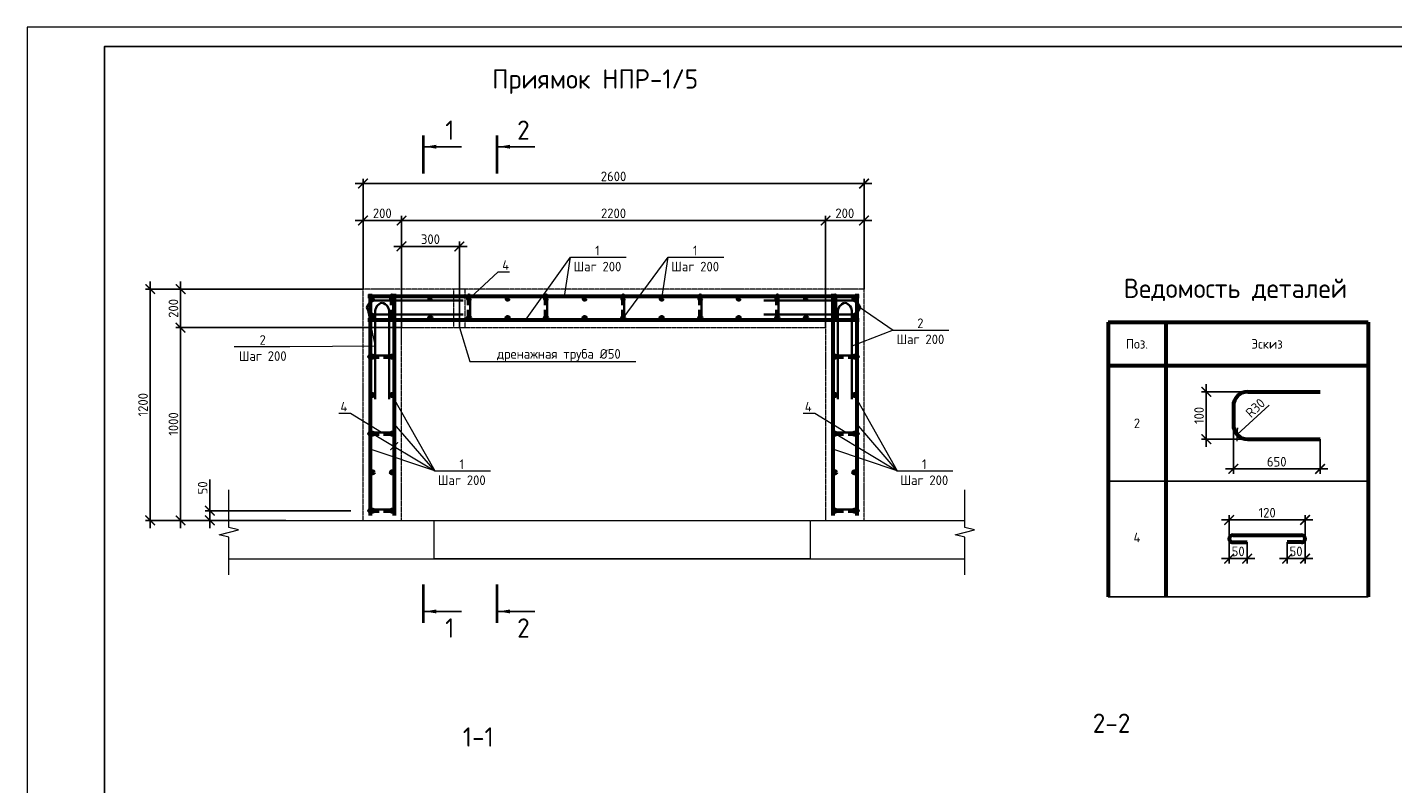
# Model space of a CAD drawing. Header units: millimetres. Extents: x 130535 to 1380046, y -231620 to 121434.
# Tile 7 of 135: x 344596 to 380020, y -162029 to -142403. Entities that reach past the tile are written whole.
import ezdxf
from ezdxf import colors
from ezdxf.entities.mleader import LeaderData, LeaderLine
from ezdxf.enums import TextEntityAlignment as Align
from ezdxf.math import Vec2, Vec3

# ---------------------------------------------------------------- set-up
doc = ezdxf.new("R2010")
doc.units = ezdxf.units.MM
doc.linetypes.add('DASHED', pattern=[7, 5, -2, 0])
doc.layers.get('DEFPOINTS').update_dxf_attribs({"lineweight": 0})
for name, color, linetype, lineweight in [('Основная 0.35', 7, 'Continuous', 35), ('Основная 0.60', 7, 'Continuous', 60), ('РАЗМЕРЫ', 7, 'Continuous', 9), ('Символы 0.20', 7, 'Continuous', 20), ('Текст 5.00', 7, 'Continuous', 50), ('Тонкая', 7, 'Continuous', 20), ('Тонкая 0.20', 7, 'Continuous', 20), ('ТОНКИЕ', 7, 'Continuous', 9), ('Штриховая 0.20', 7, 'DASHED', 20)]:
    doc.layers.add(name, color=color, linetype=linetype, lineweight=lineweight)
doc.layers.add('ТОЛСТЫЕ_ОСНОВНЫЕ', color=7, linetype='Continuous')
doc.styles.add('GOST-2.304_Type-B', font='GOST_Common.ttf')
doc.dimstyles.new('СПДС', dxfattribs={"dimscale": 100, "dimtxt": 2.5, "dimasz": 2.5, "dimexe": 1.25, "dimexo": 0, "dimtad": 1, "dimdec": 0, "dimtxsty": 'GOST-2.304_Type-B', "dimblk": 'ARCHTICK', "dimcen": 2.5, "dimdle": 2, "dimadec": 0, "dimazin": 2, "dimtfac": 0.75, "dimtdec": 0, "dimtmove": 1, "dimatfit": 3, "dimfxl": 1, "dimtolj": 1, "dimarcsym": 1})

# ---------------------------------------------------------------- blocks, each defined once
blk = doc.blocks.new('*U1422')
at = {"layer": 'ТОЛСТЫЕ_ОСНОВНЫЕ'}
blk.add_lwpolyline([(20, 5), (589, 5), (589, 415), (20, 415)], close=True, dxfattribs=at)
at = {"layer": 'ТОНКИЕ'}
blk.add_lwpolyline([(0, 0), (594, 0), (594, 420), (0, 420)], close=True, dxfattribs=at)
blk = doc.blocks.new('_ArchTick')
at = {"color": 0, "linetype": 'ByBlock', "const_width": 0.15}
blk.add_lwpolyline([(-0.5, -0.5), (0.5, 0.5)], dxfattribs=at)
blk = doc.blocks.new('*D693')
at = {"layer": 'DEFPOINTS', "color": 0, "linetype": 'Continuous', "lineweight": 0, "transparency": 16777216}
for p in [(352993, -154946), (349333, -155196), (351305, -155196)]:
    blk.add_point(p, dxfattribs=at)
at = {"layer": 'РАЗМЕРЫ', "color": 0, "linetype": 'Continuous', "lineweight": -2, "transparency": 16777216}
for p, q in [((349333, -154140), (349333, -154946)), ((349333, -154746), (349333, -155396)), ((352993, -154946), (349208, -154946)), ((351305, -155196), (349208, -155196))]:
    blk.add_line(p, q, dxfattribs=at)
at = {"layer": 'РАЗМЕРЫ', "color": 0, "linetype": 'Continuous', "lineweight": -2, "transparency": 16777216, "xscale": 250, "yscale": 250, "zscale": 250}
for p, rotation in [((349333, -154946), 90), ((349333, -155196), 270)]:
    blk.add_blockref('_ArchTick', p, dxfattribs=dict(at, rotation=rotation))
at = {"layer": 'РАЗМЕРЫ', "color": 0, "linetype": 'Continuous', "lineweight": 0, "transparency": 16777216, "insert": (349145, -154353), "char_height": 250, "attachment_point": 5, "rotation": 90, "style": 'GOST-2.304_Type-B'}
blk.add_mtext('\\A1;50', dxfattribs=at)
blk = doc.blocks.new('*D694')
at = {"layer": 'DEFPOINTS', "color": 0, "linetype": 'Continuous', "lineweight": 0, "transparency": 16777216}
for p in [(348573, -150196), (354305, -150196), (349824, -155196)]:
    blk.add_point(p, dxfattribs=at)
at = {"layer": 'РАЗМЕРЫ', "color": 0, "linetype": 'Continuous', "lineweight": -2, "transparency": 16777216}
for p, q in [((354305, -150196), (348448, -150196)), ((348573, -155396), (348573, -149996)), ((349824, -155196), (348448, -155196))]:
    blk.add_line(p, q, dxfattribs=at)
at = {"layer": 'РАЗМЕРЫ', "color": 0, "linetype": 'Continuous', "lineweight": -2, "transparency": 16777216, "xscale": 250, "yscale": 250, "zscale": 250}
for p, rotation in [((348573, -150196), 90), ((348573, -155196), 270)]:
    blk.add_blockref('_ArchTick', p, dxfattribs=dict(at, rotation=rotation))
at = {"layer": 'РАЗМЕРЫ', "color": 0, "linetype": 'Continuous', "lineweight": 0, "transparency": 16777216, "insert": (348386, -152696), "char_height": 250, "attachment_point": 5, "rotation": 90, "style": 'GOST-2.304_Type-B'}
blk.add_mtext('\\A1;1000', dxfattribs=at)
blk = doc.blocks.new('*D695')
at = {"layer": 'DEFPOINTS', "color": 0, "linetype": 'Continuous', "lineweight": 0, "transparency": 16777216}
for p in [(348573, -149196), (353305, -149196), (354305, -150196)]:
    blk.add_point(p, dxfattribs=at)
at = {"layer": 'РАЗМЕРЫ', "color": 0, "linetype": 'Continuous', "lineweight": -2, "transparency": 16777216}
for p, q in [((348573, -150396), (348573, -148996)), ((353305, -149196), (348448, -149196)), ((354305, -150196), (348448, -150196))]:
    blk.add_line(p, q, dxfattribs=at)
at = {"layer": 'РАЗМЕРЫ', "color": 0, "linetype": 'Continuous', "lineweight": -2, "transparency": 16777216, "xscale": 250, "yscale": 250, "zscale": 250}
for p, rotation in [((348573, -149196), 90), ((348573, -150196), 270)]:
    blk.add_blockref('_ArchTick', p, dxfattribs=dict(at, rotation=rotation))
at = {"layer": 'РАЗМЕРЫ', "color": 0, "linetype": 'Continuous', "lineweight": 0, "transparency": 16777216, "insert": (348386, -149696), "char_height": 250, "attachment_point": 5, "rotation": 90, "style": 'GOST-2.304_Type-B'}
blk.add_mtext('\\A1;200', dxfattribs=at)
blk = doc.blocks.new('*D696')
at = {"layer": 'DEFPOINTS', "color": 0, "linetype": 'Continuous', "lineweight": 0, "transparency": 16777216}
for p in [(354305, -147417), (353305, -149196), (354305, -150196)]:
    blk.add_point(p, dxfattribs=at)
at = {"layer": 'РАЗМЕРЫ', "color": 0, "linetype": 'Continuous', "lineweight": -2, "transparency": 16777216}
for p, q in [((353305, -149196), (353305, -147292)), ((354305, -150196), (354305, -147292)), ((353105, -147417), (354505, -147417))]:
    blk.add_line(p, q, dxfattribs=at)
at = {"layer": 'РАЗМЕРЫ', "color": 0, "linetype": 'Continuous', "lineweight": -2, "transparency": 16777216, "xscale": 250, "yscale": 250, "zscale": 250, "rotation": 180}
blk.add_blockref('_ArchTick', (353305, -147417), dxfattribs=at)
at = {"layer": 'РАЗМЕРЫ', "color": 0, "linetype": 'Continuous', "lineweight": -2, "transparency": 16777216, "xscale": 250, "yscale": 250, "zscale": 250}
blk.add_blockref('_ArchTick', (354305, -147417), dxfattribs=at)
at = {"layer": 'РАЗМЕРЫ', "color": 0, "linetype": 'Continuous', "lineweight": 0, "transparency": 16777216, "insert": (353805, -147229), "char_height": 250, "attachment_point": 5, "style": 'GOST-2.304_Type-B'}
blk.add_mtext('\\A1;200', dxfattribs=at)
blk = doc.blocks.new('*D697')
at = {"layer": 'DEFPOINTS', "color": 0, "linetype": 'Continuous', "lineweight": 0, "transparency": 16777216}
for p in [(365305, -147417), (354305, -150196), (365305, -150196)]:
    blk.add_point(p, dxfattribs=at)
at = {"layer": 'РАЗМЕРЫ', "color": 0, "linetype": 'Continuous', "lineweight": -2, "transparency": 16777216}
for p, q in [((354305, -150196), (354305, -147292)), ((365305, -150196), (365305, -147292)), ((354105, -147417), (365505, -147417))]:
    blk.add_line(p, q, dxfattribs=at)
at = {"layer": 'РАЗМЕРЫ', "color": 0, "linetype": 'Continuous', "lineweight": -2, "transparency": 16777216, "xscale": 250, "yscale": 250, "zscale": 250, "rotation": 180}
blk.add_blockref('_ArchTick', (354305, -147417), dxfattribs=at)
at = {"layer": 'РАЗМЕРЫ', "color": 0, "linetype": 'Continuous', "lineweight": -2, "transparency": 16777216, "xscale": 250, "yscale": 250, "zscale": 250}
blk.add_blockref('_ArchTick', (365305, -147417), dxfattribs=at)
at = {"layer": 'РАЗМЕРЫ', "color": 0, "linetype": 'Continuous', "lineweight": 0, "transparency": 16777216, "insert": (359805, -147229), "char_height": 250, "attachment_point": 5, "style": 'GOST-2.304_Type-B'}
blk.add_mtext('\\A1;2200', dxfattribs=at)
blk = doc.blocks.new('*D698')
at = {"layer": 'DEFPOINTS', "color": 0, "linetype": 'Continuous', "lineweight": 0, "transparency": 16777216}
for p in [(366305, -147417), (366305, -149196), (365305, -150196)]:
    blk.add_point(p, dxfattribs=at)
at = {"layer": 'РАЗМЕРЫ', "color": 0, "linetype": 'Continuous', "lineweight": -2, "transparency": 16777216}
for p, q in [((365305, -150196), (365305, -147292)), ((366305, -149196), (366305, -147292)), ((365105, -147417), (366505, -147417))]:
    blk.add_line(p, q, dxfattribs=at)
at = {"layer": 'РАЗМЕРЫ', "color": 0, "linetype": 'Continuous', "lineweight": -2, "transparency": 16777216, "xscale": 250, "yscale": 250, "zscale": 250, "rotation": 180}
blk.add_blockref('_ArchTick', (365305, -147417), dxfattribs=at)
at = {"layer": 'РАЗМЕРЫ', "color": 0, "linetype": 'Continuous', "lineweight": -2, "transparency": 16777216, "xscale": 250, "yscale": 250, "zscale": 250}
blk.add_blockref('_ArchTick', (366305, -147417), dxfattribs=at)
at = {"layer": 'РАЗМЕРЫ', "color": 0, "linetype": 'Continuous', "lineweight": 0, "transparency": 16777216, "insert": (365805, -147229), "char_height": 250, "attachment_point": 5, "style": 'GOST-2.304_Type-B'}
blk.add_mtext('\\A1;200', dxfattribs=at)
blk = doc.blocks.new('A$C862932c0')
at = {"layer": 'Основная 0.35'}
for p, q in [((130, 6), (6, 6)), ((6, -6), (56, -6)), ((130, -6), (80, -6))]:
    blk.add_line(p, q, dxfattribs=at)
for centre, start, end in [((6, 0), 90, 270), ((130, 0), 270, 90)]:
    blk.add_arc(centre, 6, start, end, dxfattribs=at)
blk = doc.blocks.new('_None')
blk = doc.blocks.new('*D699')
at = {"layer": 'DEFPOINTS', "color": 0, "linetype": 'Continuous', "lineweight": 0, "transparency": 16777216}
for p in [(366305, -146458), (353305, -147696), (366305, -147696)]:
    blk.add_point(p, dxfattribs=at)
at = {"layer": 'РАЗМЕРЫ', "color": 0, "linetype": 'Continuous', "lineweight": -2, "transparency": 16777216}
for p, q in [((353105, -146458), (366505, -146458)), ((353305, -147696), (353305, -146333)), ((366305, -147696), (366305, -146333))]:
    blk.add_line(p, q, dxfattribs=at)
at = {"layer": 'РАЗМЕРЫ', "color": 0, "linetype": 'Continuous', "lineweight": -2, "transparency": 16777216, "xscale": 250, "yscale": 250, "zscale": 250, "rotation": 180}
blk.add_blockref('_ArchTick', (353305, -146458), dxfattribs=at)
at = {"layer": 'РАЗМЕРЫ', "color": 0, "linetype": 'Continuous', "lineweight": -2, "transparency": 16777216, "xscale": 250, "yscale": 250, "zscale": 250}
blk.add_blockref('_ArchTick', (366305, -146458), dxfattribs=at)
at = {"layer": 'РАЗМЕРЫ', "color": 0, "linetype": 'Continuous', "lineweight": 0, "transparency": 16777216, "insert": (359805, -146271), "char_height": 250, "attachment_point": 5, "style": 'GOST-2.304_Type-B'}
blk.add_mtext('\\A1;2600', dxfattribs=at)
blk = doc.blocks.new('*D700')
at = {"layer": 'DEFPOINTS', "color": 0, "linetype": 'Continuous', "lineweight": 0, "transparency": 16777216}
for p in [(347785, -149196), (351305, -149196), (349824, -155196)]:
    blk.add_point(p, dxfattribs=at)
at = {"layer": 'РАЗМЕРЫ', "color": 0, "linetype": 'Continuous', "lineweight": -2, "transparency": 16777216}
for p, q in [((347785, -155396), (347785, -148996)), ((351305, -149196), (347660, -149196)), ((349824, -155196), (347660, -155196))]:
    blk.add_line(p, q, dxfattribs=at)
at = {"layer": 'РАЗМЕРЫ', "color": 0, "linetype": 'Continuous', "lineweight": -2, "transparency": 16777216, "xscale": 250, "yscale": 250, "zscale": 250}
for p, rotation in [((347785, -149196), 90), ((347785, -155196), 270)]:
    blk.add_blockref('_ArchTick', p, dxfattribs=dict(at, rotation=rotation))
at = {"layer": 'РАЗМЕРЫ', "color": 0, "linetype": 'Continuous', "lineweight": 0, "transparency": 16777216, "insert": (347598, -152196), "char_height": 250, "attachment_point": 5, "rotation": 90, "style": 'GOST-2.304_Type-B'}
blk.add_mtext('\\A1;1200', dxfattribs=at)
blk = doc.blocks.new('*D701')
at = {"layer": 'DEFPOINTS', "color": 0, "linetype": 'Continuous', "lineweight": 0, "transparency": 16777216}
for p in [(355805, -148088), (354305, -150196), (355805, -150196)]:
    blk.add_point(p, dxfattribs=at)
at = {"layer": 'РАЗМЕРЫ', "color": 0, "linetype": 'Continuous', "lineweight": -2, "transparency": 16777216}
for p, q in [((354305, -150196), (354305, -147963)), ((355805, -150196), (355805, -147963)), ((354105, -148088), (356005, -148088))]:
    blk.add_line(p, q, dxfattribs=at)
at = {"layer": 'РАЗМЕРЫ', "color": 0, "linetype": 'Continuous', "lineweight": -2, "transparency": 16777216, "xscale": 250, "yscale": 250, "zscale": 250, "rotation": 180}
blk.add_blockref('_ArchTick', (354305, -148088), dxfattribs=at)
at = {"layer": 'РАЗМЕРЫ', "color": 0, "linetype": 'Continuous', "lineweight": -2, "transparency": 16777216, "xscale": 250, "yscale": 250, "zscale": 250}
blk.add_blockref('_ArchTick', (355805, -148088), dxfattribs=at)
at = {"layer": 'РАЗМЕРЫ', "color": 0, "linetype": 'Continuous', "lineweight": 0, "transparency": 16777216, "insert": (355055, -147901), "char_height": 250, "attachment_point": 5, "style": 'GOST-2.304_Type-B'}
blk.add_mtext('\\A1;300', dxfattribs=at)
blk = doc.blocks.new('*D712')
at = {"layer": 'DEFPOINTS', "color": 0, "linetype": 'Continuous', "lineweight": 0, "transparency": 16777216}
for p in [(375184, -151859), (376261, -151859), (376261, -153089)]:
    blk.add_point(p, dxfattribs=at)
at = {"layer": 'РАЗМЕРЫ', "color": 0, "linetype": 'Continuous', "lineweight": -2, "transparency": 16777216}
for p, q in [((376261, -151859), (375059, -151859)), ((375184, -153289), (375184, -151659)), ((376261, -153089), (375059, -153089))]:
    blk.add_line(p, q, dxfattribs=at)
at = {"layer": 'РАЗМЕРЫ', "color": 0, "linetype": 'Continuous', "lineweight": -2, "transparency": 16777216, "xscale": 250, "yscale": 250, "zscale": 250}
for p, rotation in [((375184, -151859), 90), ((375184, -153089), 270)]:
    blk.add_blockref('_ArchTick', p, dxfattribs=dict(at, rotation=rotation))
at = {"layer": 'РАЗМЕРЫ', "color": 0, "linetype": 'Continuous', "lineweight": 0, "transparency": 16777216, "insert": (374996, -152474), "char_height": 250, "attachment_point": 5, "rotation": 90, "style": 'GOST-2.304_Type-B'}
blk.add_mtext('\\A1;100', dxfattribs=at)
blk = doc.blocks.new('*D713')
at = {"layer": 'DEFPOINTS', "color": 0, "linetype": 'Continuous', "lineweight": 0, "transparency": 16777216}
for p in [(375886, -152714), (378136, -153089), (378136, -153862)]:
    blk.add_point(p, dxfattribs=at)
at = {"layer": 'РАЗМЕРЫ', "color": 0, "linetype": 'Continuous', "lineweight": -2, "transparency": 16777216}
for p, q in [((375886, -152714), (375886, -153987)), ((378136, -153089), (378136, -153987)), ((375686, -153862), (378336, -153862))]:
    blk.add_line(p, q, dxfattribs=at)
at = {"layer": 'РАЗМЕРЫ', "color": 0, "linetype": 'Continuous', "lineweight": -2, "transparency": 16777216, "xscale": 250, "yscale": 250, "zscale": 250, "rotation": 180}
blk.add_blockref('_ArchTick', (375886, -153862), dxfattribs=at)
at = {"layer": 'РАЗМЕРЫ', "color": 0, "linetype": 'Continuous', "lineweight": -2, "transparency": 16777216, "xscale": 250, "yscale": 250, "zscale": 250}
blk.add_blockref('_ArchTick', (378136, -153862), dxfattribs=at)
at = {"layer": 'РАЗМЕРЫ', "color": 0, "linetype": 'Continuous', "lineweight": 0, "transparency": 16777216, "insert": (377011, -153675), "char_height": 250, "attachment_point": 5, "style": 'GOST-2.304_Type-B'}
blk.add_mtext('\\A1;650', dxfattribs=at)
blk = doc.blocks.new('*D714')
at = {"layer": 'DEFPOINTS', "color": 0, "linetype": 'Continuous', "lineweight": 0, "transparency": 16777216}
for p in [(375987, -152969), (376261, -152714)]:
    blk.add_point(p, dxfattribs=at)
at = {"layer": 'РАЗМЕРЫ', "color": 0, "linetype": 'Continuous', "lineweight": -2, "transparency": 16777216}
blk.add_line((376811, -152204), (375987, -152969), dxfattribs=at)
at = {"layer": 'РАЗМЕРЫ', "color": 0, "linetype": 'Continuous', "lineweight": -2, "transparency": 16777216, "xscale": 250, "yscale": 250, "zscale": 250, "rotation": 222.8482016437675}
blk.add_blockref('_ArchTick', (375987, -152969), dxfattribs=at)
at = {"layer": 'РАЗМЕРЫ', "color": 0, "linetype": 'Continuous', "lineweight": 0, "transparency": 16777216, "insert": (376455, -152279), "char_height": 250, "attachment_point": 5, "rotation": 42.8482, "style": 'GOST-2.304_Type-B'}
blk.add_mtext('\\A1;R30', dxfattribs=at)
blk = doc.blocks.new('*D715')
at = {"layer": 'DEFPOINTS', "color": 0, "linetype": 'Continuous', "lineweight": 0, "transparency": 16777216}
for p in [(377280, -155765), (377746, -155674), (377280, -156189)]:
    blk.add_point(p, dxfattribs=at)
at = {"layer": 'РАЗМЕРЫ', "color": 0, "linetype": 'Continuous', "lineweight": -2, "transparency": 16777216}
for p, q in [((377280, -155765), (377280, -156314)), ((377746, -155674), (377746, -156314)), ((377946, -156189), (377080, -156189))]:
    blk.add_line(p, q, dxfattribs=at)
at = {"layer": 'РАЗМЕРЫ', "color": 0, "linetype": 'Continuous', "lineweight": -2, "transparency": 16777216, "xscale": 250, "yscale": 250, "zscale": 250, "rotation": 180}
blk.add_blockref('_ArchTick', (377280, -156189), dxfattribs=at)
at = {"layer": 'РАЗМЕРЫ', "color": 0, "linetype": 'Continuous', "lineweight": -2, "transparency": 16777216, "xscale": 250, "yscale": 250, "zscale": 250}
blk.add_blockref('_ArchTick', (377746, -156189), dxfattribs=at)
at = {"layer": 'РАЗМЕРЫ', "color": 0, "linetype": 'Continuous', "lineweight": 0, "transparency": 16777216, "insert": (377513, -156001), "char_height": 250, "attachment_point": 5, "style": 'GOST-2.304_Type-B'}
blk.add_mtext('\\A1;50', dxfattribs=at)
blk = doc.blocks.new('*D716')
at = {"layer": 'DEFPOINTS', "color": 0, "linetype": 'Continuous', "lineweight": 0, "transparency": 16777216}
for p in [(375778, -155674), (376245, -155765), (376245, -156189)]:
    blk.add_point(p, dxfattribs=at)
at = {"layer": 'РАЗМЕРЫ', "color": 0, "linetype": 'Continuous', "lineweight": -2, "transparency": 16777216}
for p, q in [((375778, -155674), (375778, -156314)), ((376245, -155765), (376245, -156314)), ((375578, -156189), (376445, -156189))]:
    blk.add_line(p, q, dxfattribs=at)
at = {"layer": 'РАЗМЕРЫ', "color": 0, "linetype": 'Continuous', "lineweight": -2, "transparency": 16777216, "xscale": 250, "yscale": 250, "zscale": 250, "rotation": 180}
blk.add_blockref('_ArchTick', (375778, -156189), dxfattribs=at)
at = {"layer": 'РАЗМЕРЫ', "color": 0, "linetype": 'Continuous', "lineweight": -2, "transparency": 16777216, "xscale": 250, "yscale": 250, "zscale": 250}
blk.add_blockref('_ArchTick', (376245, -156189), dxfattribs=at)
at = {"layer": 'РАЗМЕРЫ', "color": 0, "linetype": 'Continuous', "lineweight": 0, "transparency": 16777216, "insert": (376011, -156001), "char_height": 250, "attachment_point": 5, "style": 'GOST-2.304_Type-B'}
blk.add_mtext('\\A1;50', dxfattribs=at)
blk = doc.blocks.new('*D717')
at = {"layer": 'DEFPOINTS', "color": 0, "linetype": 'Continuous', "lineweight": 0, "transparency": 16777216}
for p in [(377746, -155186), (375780, -155654), (377746, -155675)]:
    blk.add_point(p, dxfattribs=at)
at = {"layer": 'РАЗМЕРЫ', "color": 0, "linetype": 'Continuous', "lineweight": -2, "transparency": 16777216}
for p, q in [((375780, -155654), (375780, -155061)), ((377746, -155675), (377746, -155061)), ((375580, -155186), (377946, -155186))]:
    blk.add_line(p, q, dxfattribs=at)
at = {"layer": 'РАЗМЕРЫ', "color": 0, "linetype": 'Continuous', "lineweight": -2, "transparency": 16777216, "xscale": 250, "yscale": 250, "zscale": 250, "rotation": 180}
blk.add_blockref('_ArchTick', (375780, -155186), dxfattribs=at)
at = {"layer": 'РАЗМЕРЫ', "color": 0, "linetype": 'Continuous', "lineweight": -2, "transparency": 16777216, "xscale": 250, "yscale": 250, "zscale": 250}
blk.add_blockref('_ArchTick', (377746, -155186), dxfattribs=at)
at = {"layer": 'РАЗМЕРЫ', "color": 0, "linetype": 'Continuous', "lineweight": 0, "transparency": 16777216, "insert": (376763, -154998), "char_height": 250, "attachment_point": 5, "style": 'GOST-2.304_Type-B'}
blk.add_mtext('\\A1;120', dxfattribs=at)

msp = doc.modelspace()

# ---------------------------------------------------------------- linework, layer by layer
at = {"layer": 'Основная 0.35'}
for p, q in [((353406.7, -149673.1), (353406.7, -149671.3)), ((353620.5, -152051.5), (353620.5, -149801.5)), ((355906.7, -149491.9), (353656.7, -149491.9)), ((353801.6, -149551.5), (353799.8, -149551.5)), ((353981, -152051.5), (353981, -149801.5)), ((363703, -149491.9), (365953, -149491.9)), ((365628.7, -152051.5), (365628.7, -149801.5)), ((365808.1, -149551.5), (365809.9, -149551.5)), ((365989.3, -152051.5), (365989.3, -149801.5)), ((366203, -149673.1), (366203, -149671.3)), ((355906.7, -149852.4), (353656.7, -149852.4)), ((363703, -149852.4), (365953, -149852.4))]:
    msp.add_line(p, q, dxfattribs=at)
for centre, start, end in [((353634.1, -149723.9), 84.44835, 167.41224), ((365975.6, -149723.9), 12.58776, 95.55165), ((353634.1, -149620.5), 192.58776, 275.55165), ((353852.4, -149779), 102.58776, 185.55165), ((353749, -149779), 354.44835, 77.41224), ((365860.7, -149779), 102.58776, 185.55165), ((365757.3, -149779), 354.44835, 77.41224), ((365975.6, -149620.5), 264.44835, 347.41224)]:
    msp.add_arc(centre, 233.1, start, end, dxfattribs=at)
at = {"layer": 'Основная 0.60'}
for p, q in [((366179.9, -149386.1), (353429.9, -149386.1)), ((353494.9, -149321.1), (353494.9, -155071.1)), ((354114.9, -149321.1), (354114.9, -155071.1)), ((365494.9, -149321.1), (365494.9, -155071.1)), ((366114.9, -149321.1), (366114.9, -155071.1)), ((366179.9, -150006.1), (353429.9, -150006.1)), ((376261.5, -151859.4), (378136.5, -151859.4)), ((375886.5, -152234.4), (375886.5, -152714)), ((376261.5, -153089), (378136.5, -153089)), ((375869.5, -155581.8), (377654.6, -155581.8)), ((375869.5, -155765.5), (376244.5, -155765.5)), ((377654.6, -155765.5), (377279.6, -155765.5))]:
    msp.add_line(p, q, dxfattribs=at)
at = {"layer": 'Основная 0.60', "linetype": 'Continuous', "lineweight": 60}
for p, q in [((372635.3, -150053.8), (379385.3, -150053.8)), ((372635.3, -150053.8), (372635.3, -157178.8)), ((374135.3, -150053.8), (374135.3, -157178.8)), ((379385.3, -150053.8), (379385.3, -157178.8)), ((372635.3, -151178.8), (379385.3, -151178.8))]:
    msp.add_line(p, q, dxfattribs=at)
at = {"layer": 'Основная 0.60', "linetype": 'Continuous', "lineweight": -3}
for p, q in [((372635.3, -154178.8), (379385.3, -154178.8)), ((372635.3, -154178.8), (379385.3, -154178.8)), ((372635.3, -157178.8), (379385.3, -157178.8))]:
    msp.add_line(p, q, dxfattribs=at)
at = {"layer": 'Основная 0.60'}
for centre in [(353554.9, -149446.1), (353554.9, -149446.1), (354054.9, -149446.1), (355054.9, -149446.1), (356054.9, -149446.1), (357054.9, -149446.1), (358054.9, -149446.1), (359054.9, -149446.1), (360054.9, -149446.1), (361054.9, -149446.1), (362054.9, -149446.1), (363054.9, -149446.1), (364054.9, -149446.1), (364800.7, -149446.1), (365554.9, -149446.1), (366054.9, -149446.1), (353554.9, -149946.1), (354054.9, -149946.1), (355054.9, -149946.1), (356054.9, -149946.1), (357054.9, -149946.1), (358054.9, -149946.1), (359054.9, -149946.1), (360054.9, -149946.1), (361054.9, -149946.1), (362054.9, -149946.1), (363054.9, -149946.1), (364054.9, -149946.1), (364800.7, -149946.1), (365554.9, -149946.1), (366054.9, -149946.1), (353554.9, -150946.1), (354054.9, -150946.1), (365554.9, -150946.1), (366054.9, -150946.1), (353554.9, -151946.1), (354054.9, -151946.1), (365554.9, -151946.1), (366054.9, -151946.1), (353554.9, -152946.1), (354054.9, -152946.1), (365554.9, -152946.1), (366054.9, -152946.1), (353554.9, -153946.1), (354054.9, -153946.1), (365554.9, -153946.1), (366054.9, -153946.1), (353554.9, -154946.1), (354054.9, -154946.1), (365554.9, -154946.1), (366054.9, -154946.1)]:
    msp.add_circle(centre, 30, dxfattribs=at)
for centre, radius, start, end in [((376261.5, -152234.4), 375, 90, 180), ((376261.5, -152714), 375, 180, 270), ((375869.5, -155673.7), 91.8, 90, 270), ((377654.6, -155673.7), 91.8, 270, 90)]:
    msp.add_arc(centre, radius, start, end, dxfattribs=at)
at = {"layer": 'РАЗМЕРЫ', "linetype": 'Continuous', "lineweight": 0}
for p, q in [((357519.7, -150006.1), (358685.6, -148370.5)), ((360054.9, -149946.1), (361220.7, -148370.5)), ((353554.9, -152946.1), (355165.6, -153913.6)), ((355165.6, -153913.6), (354114.9, -152689.5)), ((365554.9, -152946.1), (367165.6, -153913.6)), ((367165.6, -153913.6), (366114.9, -152689.5)), ((355165.6, -153913.6), (353494.9, -153348.4)), ((367165.6, -153913.6), (365494.9, -153348.4))]:
    msp.add_line(p, q, dxfattribs=at)
at = {"layer": 'Символы 0.20'}
msp.add_lwpolyline([(367063.9, -150257.5), (365989.3, -150676.5)], dxfattribs=at)
at = {"layer": 'Тонкая'}
for points in [[(349823.9, -156610.9), (349823.9, -156460.9), (349823.9, -155631.4), (349573.9, -155568.9), (350073.9, -155443.9), (349823.9, -155381.4), (349823.9, -154551.9), (349823.9, -154401.9)], [(368922.2, -156610.9), (368922.2, -156460.9), (368922.2, -155631.4), (368672.2, -155568.9), (369172.2, -155443.9), (368922.2, -155381.4), (368922.2, -154551.9), (368922.2, -154401.9)]]:
    msp.add_lwpolyline(points, dxfattribs=at)
at = {"layer": 'Тонкая 0.20'}
msp.add_line((349823.9, -155196.1), (355154.9, -155196.1), dxfattribs=at)
at = {"layer": 'Тонкая 0.20', "ltscale": 6}
for p, q in [((364919.6, -155196.1), (368922.2, -155196.1)), ((349823.9, -156196.1), (368922.2, -156196.1))]:
    msp.add_line(p, q, dxfattribs=at)
at = {"layer": 'Тонкая 0.20'}
msp.add_lwpolyline([(355154.9, -155196.1), (364904.9, -155196.1), (364904.9, -156196.1), (355154.9, -156196.1)], close=True, dxfattribs=at)
at = {"layer": 'ТОНКИЕ', "linetype": 'Continuous', "lineweight": 25, "ltscale": 200}
for p, q in [((354906.6, -145501.7), (355856.6, -145501.7)), ((356817.1, -145501.7), (357767.1, -145501.7)), ((354906.6, -157559.4), (355856.6, -157559.4)), ((356817.1, -157559.4), (357767.1, -157559.4))]:
    msp.add_line(p, q, dxfattribs=at)
at = {"layer": 'ТОНКИЕ', "linetype": 'Continuous', "lineweight": 25, "ltscale": 200, "const_width": 70}
for points in [[(354871.6, -145201.7), (354871.6, -146201.7)], [(356782.1, -145201.7), (356782.1, -146201.7)], [(354871.6, -157859.4), (354871.6, -156859.4)], [(356782.1, -157859.4), (356782.1, -156859.4)]]:
    msp.add_lwpolyline(points, dxfattribs=at)
at = {"layer": 'ТОНКИЕ', "linetype": 'Continuous', "lineweight": 25, "ltscale": 200}
for points in [[(354906.6, -145501.7), (355207.1, -145451.4), (355207.1, -145551.9)], [(356817.1, -145501.7), (357117.6, -145451.4), (357117.6, -145551.9)], [(354906.6, -157559.4), (355207.1, -157509.2), (355207.1, -157609.7)], [(356817.1, -157559.4), (357117.6, -157509.2), (357117.6, -157609.7)]]:
    msp.add_solid(points, dxfattribs=at)
at = {"layer": 'Штриховая 0.20'}
msp.add_lwpolyline([(366304.9, -155196.1), (366304.9, -149196.1), (353304.9, -149196.1), (353304.9, -155196.1), (354304.9, -155196.1), (354304.9, -150196.1), (365304.9, -150196.1), (365304.9, -155196.1), (366304.9, -155196.1)], dxfattribs=at)
msp.add_lwpolyline([(355654.9, -149196.1), (355654.9, -150196.1), (355954.9, -150196.1), (355954.9, -149196.1)], close=True, dxfattribs=at)

# ---------------------------------------------------------------- block references
at = {"xscale": 100, "yscale": 100, "zscale": 100}
msp.add_blockref('*U1422', (344595.6, -184403.1), dxfattribs=at)
at = {"layer": 'Символы 0.20'}
for name, p, xscale, yscale, zscale, rotation in [('A$C862932c0', (354054.9, -149332.2), 5, 5, 5, 270), ('A$C862932c0', (356054.9, -149332.2), 5, 5, 5, 270), ('A$C862932c0', (358054.9, -149332.2), 5, 5, 5, 270), ('A$C862932c0', (360054.9, -149332.2), 5, 5, 5, 270), ('A$C862932c0', (362054.9, -149332.2), 5, 5, 5, 270), ('A$C862932c0', (364054.9, -149332.2), 5, 5, 5, 270), ('A$C862932c0', (365554.9, -149332.2), 5, 5, 5, 270), ('_ArchTick', (354114.9, -153271.3), 200, 200, 200, 180.0000000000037)]:
    msp.add_blockref(name, p, dxfattribs=dict(at, xscale=xscale, yscale=yscale, zscale=zscale, rotation=rotation))
at = {"layer": 'Символы 0.20', "yscale": 5, "zscale": 5}
for p, xscale in [((353440.9, -150946.1), 5), ((366168.8, -150946.1), -5), ((353440.9, -152946.1), 5), ((366168.8, -152946.1), -5), ((353440.9, -154946.1), 5), ((366168.8, -154946.1), -5)]:
    msp.add_blockref('A$C862932c0', p, dxfattribs=dict(at, xscale=xscale))

# ---------------------------------------------------------------- texts
at = {"layer": 'Основная 0.60', "linetype": 'Continuous', "lineweight": -3, "attachment_point": 5, "style": 'GOST-2.304_Type-B'}
for s, insert, char_height, width in [('Ведомость деталей', (375940.3, -149215.4), 500, 6669.969), ('Поз.', (373385.3, -150616.3), 250, 1200), ('Эскиз', (376760.3, -150616.3), 250, 1200), ('2', (373385.3, -152678.8), 250, 1200), ('4', (373385.3, -155638.7), 250, 1200)]:
    msp.add_mtext(s, dxfattribs=dict(at, insert=insert, char_height=char_height, width=width))
at = {"layer": 'Текст 5.00', "style": 'GOST-2.304_Type-B'}
for s, p in [('Приямок НПР-1/5', (359328.7, -143743.8)), ('2-2', (372726.3, -160459.2)), ('1-1', (356296, -160817.3))]:
    msp.add_text(s, height=500, dxfattribs=at).set_placement(p, align=Align.MIDDLE_CENTER)
at = {"layer": 'ТОНКИЕ', "linetype": 'Continuous', "lineweight": 0, "char_height": 500, "attachment_point": 5, "style": 'GOST-2.304_Type-B'}
for s, insert in [('1', (355556.6, -145071.7)), ('2', (357467.1, -145071.7)), ('1', (355556.6, -157989.4)), ('2', (357467.1, -157989.4))]:
    msp.add_mtext_dynamic_manual_height_columns(s, width=723.88, gutter_width=25, heights=[0], dxfattribs=dict(at, insert=insert))

# ---------------------------------------------------------------- dimensions: what is measured, and where the dimension line sits
at = {"layer": 'РАЗМЕРЫ', "color": 3, "linetype": 'Continuous', "lineweight": 0}
for base, p1, p2, picture, middle in [((366304.9, -146458), (353304.9, -147696.1), (366304.9, -147696.1), '*D699', (359804.9, -146270.5)), ((354304.9, -147416.6), (353304.9, -149196.1), (354304.9, -150196.1), '*D696', (353804.9, -147229.1)), ((365304.9, -147416.6), (354304.9, -150196.1), (365304.9, -150196.1), '*D697', (359804.9, -147229.1)), ((366304.9, -147416.6), (365304.9, -150196.1), (366304.9, -149196.1), '*D698', (365804.9, -147229.1)), ((355804.9, -148088.1), (354304.9, -150196.1), (355804.9, -150196.1), '*D701', (355054.9, -147900.6))]:
    dim = msp.add_linear_dim(base=base, p1=p1, p2=p2, dimstyle='СПДС', override={"dimlfac": 0.2}, dxfattribs=at)
    dim.commit()
    dim.dimension.update_dxf_attribs({"geometry": picture, "text_midpoint": middle})
for base, p1, p2, angle, picture, middle in [((347785.4, -149196.1), (349823.9, -155196.1), (351304.9, -149196.1), 90, '*D700', (347597.9, -152196.1)), ((348573.1, -149196.1), (354304.9, -150196.1), (353304.9, -149196.1), 270, '*D695', (348385.6, -149696.1)), ((348573.1, -150196.1), (349823.9, -155196.1), (354304.9, -150196.1), 270, '*D694', (348385.6, -152696.1))]:
    dim = msp.add_linear_dim(base=base, p1=p1, p2=p2, angle=angle, dimstyle='СПДС', override={"dimlfac": 0.2}, dxfattribs=at)
    dim.commit()
    dim.dimension.update_dxf_attribs({"geometry": picture, "text_midpoint": middle})
for base, p1, p2, angle, text, picture, middle in [((375183.9, -151859.4), (376261.5, -153089), (376261.5, -151859.4), 90, '100', '*D712', (374996.4, -152474.2)), ((377279.6, -156188.5), (377746.4, -155673.7), (377279.6, -155765.5), 180, '50', '*D715', (377513, -156001))]:
    dim = msp.add_linear_dim(base=base, p1=p1, p2=p2, angle=angle, text=text, dimstyle='СПДС', override={"dimlfac": 0.2}, dxfattribs=at)
    dim.commit()
    dim.dimension.update_dxf_attribs({"geometry": picture, "text_midpoint": middle})
dim = msp.add_radius_dim(center=(376261.5, -152714), mpoint=(375986.6, -152969), text='R30', dimstyle='СПДС', override={"dimlfac": 0.2}, dxfattribs=at)
dim.commit()
dim.dimension.update_dxf_attribs({"geometry": '*D714', "text_midpoint": (376582.3, -152416.5), "dimtype": 164})
for base, p1, p2, text, picture, middle in [((378136.5, -153862.4), (375886.5, -152714), (378136.5, -153089), '650', '*D713', (377011.5, -153674.9)), ((377746.4, -155185.7), (375779.9, -155653.7), (377746.4, -155674.6), '120', '*D717', (376763.2, -154998.2)), ((376244.5, -156188.5), (375777.7, -155673.7), (376244.5, -155765.5), '50', '*D716', (376011.1, -156001))]:
    dim = msp.add_linear_dim(base=base, p1=p1, p2=p2, text=text, dimstyle='СПДС', override={"dimlfac": 0.2}, dxfattribs=at)
    dim.commit()
    dim.dimension.update_dxf_attribs({"geometry": picture, "text_midpoint": middle})
dim = msp.add_linear_dim(base=(349332.8, -155196.1), p1=(352992.6, -154946.1), p2=(351304.9, -155196.1), angle=270, dimstyle='СПДС', override={"dimlfac": 0.2}, dxfattribs=at)
dim.commit()
dim.dimension.update_dxf_attribs({"geometry": '*D693', "text_midpoint": (349314, -154353), "dimtype": 160})

# ---------------------------------------------------------------- leaders
at = {"layer": 'Символы 0.20'}
ml = msp.add_multileader_mtext('Standard', dxfattribs=at)
ml.set_content('1\\PШаг 200', color=256, style='GOST-2.304_Type-B')
ml.set_leader_properties(color=256, linetype='ByLayer', lineweight=-1)
ml.set_arrow_properties(name='NONE')
ml.build(insert=Vec2(0, 0))
ml.multileader.update_dxf_attribs({"text_left_attachment_type": 6, "text_right_attachment_type": 6, "dogleg_length": 1, "arrow_head_size": 18, "scale": 20})
ctx = ml.context
ctx.base_point, ctx.scale, ctx.char_height, ctx.arrow_head_size, ctx.landing_gap_size, ctx.plane_origin = Vec3(358785.6, -148370.5), 20, 250, 18, 9, Vec3(354934.9, -148503.9)
ctx.left_attachment, ctx.right_attachment, ctx.text_align_type = 6, 6, 1
notes = []
notes.append((ctx, [(0, (1, 1, 0), (358685.6, -148370.5), (1, 0), 100, [(0, [(358529, -149386.1)], 0, [])])]))
ctx.mtext.insert, ctx.mtext.alignment, ctx.mtext.flow_direction = Vec3(359387.4, -148070.5), 2, 5
ml = msp.add_multileader_mtext('Standard', dxfattribs=at)
ml.set_content('1\\PШаг 200', color=256, style='GOST-2.304_Type-B')
ml.set_leader_properties(color=256, linetype='ByLayer', lineweight=-1)
ml.set_arrow_properties(name='NONE')
ml.build(insert=Vec2(0, 0))
ml.multileader.update_dxf_attribs({"text_left_attachment_type": 6, "text_right_attachment_type": 6, "dogleg_length": 1, "arrow_head_size": 18, "scale": 20})
ctx = ml.context
ctx.base_point, ctx.scale, ctx.char_height, ctx.arrow_head_size, ctx.landing_gap_size, ctx.plane_origin = Vec3(361320.7, -148370.5), 20, 250, 18, 9, Vec3(357470, -148503.9)
ctx.left_attachment, ctx.right_attachment, ctx.text_align_type = 6, 6, 1
notes.append((ctx, [(0, (1, 1, 0), (361220.7, -148370.5), (1, 0), 100, [(0, [(361054.9, -149446.1)], 0, [])])]))
ctx.mtext.insert, ctx.mtext.alignment, ctx.mtext.flow_direction = Vec3(361922.5, -148070.5), 2, 5
ml = msp.add_multileader_mtext('Standard', dxfattribs=at)
ml.set_content('4', color=256, style='GOST-2.304_Type-B')
ml.set_leader_properties(color=256, linetype='ByLayer', lineweight=-1)
ml.set_arrow_properties(name='NONE')
ml.build(insert=Vec2(0, 0))
ml.multileader.update_dxf_attribs({"text_left_attachment_type": 6, "text_right_attachment_type": 6, "dogleg_length": 1, "arrow_head_size": 18, "scale": 20})
ctx = ml.context
ctx.base_point, ctx.scale, ctx.char_height, ctx.arrow_head_size, ctx.landing_gap_size, ctx.plane_origin = Vec3(356908.9, -148745.3), 20, 250, 18, 9, Vec3(355176.9, -151184.3)
ctx.left_attachment, ctx.right_attachment = 6, 6
notes.append((ctx, [(0, (1, 1, 0), (356808.9, -148745.3), (1, 0), 100, [(0, [(356084.9, -149422.2)], 0, [])])]))
ctx.mtext.insert, ctx.mtext.flow_direction = Vec3(356917.9, -148445.3), 5
ml = msp.add_multileader_mtext('Standard', dxfattribs=at)
ml.set_content('2\\PШаг 200', color=256, style='GOST-2.304_Type-B')
ml.set_leader_properties(color=256, linetype='ByLayer', lineweight=-1)
ml.set_arrow_properties(name='NONE')
ml.build(insert=Vec2(0, 0))
ml.multileader.update_dxf_attribs({"text_left_attachment_type": 6, "text_right_attachment_type": 6, "dogleg_length": 1, "arrow_head_size": 18, "scale": 20})
ctx = ml.context
ctx.base_point, ctx.scale, ctx.char_height, ctx.arrow_head_size, ctx.landing_gap_size, ctx.plane_origin = Vec3(350100.8, -150691), 20, 250, 18, 9, Vec3(350524.5, -148796.9)
ctx.left_attachment, ctx.right_attachment, ctx.text_align_type = 6, 6, 1
notes.append((ctx, [(0, (1, 1, 0), (351404.4, -150691), (-1, 0), 100, [(1, [(353406.7, -149671.3), (353620.5, -150676.5)], 0, [])])]))
ctx.mtext.insert, ctx.mtext.alignment, ctx.mtext.flow_direction = Vec3(350702.6, -150391), 2, 5
ml = msp.add_multileader_mtext('Standard', dxfattribs=at)
ml.set_content('2\\PШаг 200', color=256, style='GOST-2.304_Type-B')
ml.set_leader_properties(color=256, linetype='ByLayer', lineweight=-1)
ml.set_arrow_properties(name='NONE')
ml.build(insert=Vec2(0, 0))
ml.multileader.update_dxf_attribs({"text_left_attachment_type": 6, "text_right_attachment_type": 6, "dogleg_length": 1, "arrow_head_size": 18, "scale": 20})
ctx = ml.context
ctx.base_point, ctx.scale, ctx.char_height, ctx.arrow_head_size, ctx.landing_gap_size, ctx.plane_origin = Vec3(367163.9, -150257.5), 20, 250, 18, 9, Vec3(367585.2, -148796.9)
ctx.left_attachment, ctx.right_attachment, ctx.text_align_type = 6, 6, 1
notes.append((ctx, [(0, (1, 1, 0), (367063.9, -150257.5), (1, 0), 100, [(0, [(366203, -149671.3)], 0, [])])]))
ctx.mtext.insert, ctx.mtext.alignment, ctx.mtext.flow_direction = Vec3(367765.7, -149957.5), 2, 5
ml = msp.add_multileader_mtext('Standard', dxfattribs=at)
ml.set_content('дренажная труба %%C50', color=256, style='GOST-2.304_Type-B')
ml.set_leader_properties(color=256, linetype='ByLayer', lineweight=-1)
ml.set_arrow_properties(name='NONE')
ml.build(insert=Vec2(0, 0))
ml.multileader.update_dxf_attribs({"text_left_attachment_type": 6, "text_right_attachment_type": 6, "dogleg_length": 1, "arrow_head_size": 18, "scale": 20})
ctx = ml.context
ctx.base_point, ctx.scale, ctx.char_height, ctx.arrow_head_size, ctx.landing_gap_size, ctx.plane_origin = Vec3(356715.6, -151076.8), 20, 250, 18, 9, Vec3(355998.6, -154603.6)
ctx.left_attachment, ctx.right_attachment, ctx.text_align_type = 6, 6, 1
notes.append((ctx, [(1, (1, 1, 0), (356076.4, -151076.8), (1, 0), 639.1, [(0, [(355804.9, -150196.1)], 0, [])])]))
ctx.mtext.insert, ctx.mtext.alignment, ctx.mtext.flow_direction = Vec3(358385.2, -150751.8), 2, 5
ml = msp.add_multileader_mtext('Standard', dxfattribs=at)
ml.set_content('1\\PШаг 200', color=256, style='GOST-2.304_Type-B')
ml.set_leader_properties(color=256, linetype='ByLayer', lineweight=-1)
ml.set_arrow_properties(name='NONE')
ml.build(insert=Vec2(0, 0))
ml.multileader.update_dxf_attribs({"text_left_attachment_type": 6, "text_right_attachment_type": 6, "dogleg_length": 1, "arrow_head_size": 18, "scale": 20})
ctx = ml.context
ctx.base_point, ctx.scale, ctx.char_height, ctx.arrow_head_size, ctx.landing_gap_size, ctx.plane_origin = Vec3(355265.6, -153913.6), 20, 250, 18, 9, Vec3(351414.9, -154047.1)
ctx.left_attachment, ctx.right_attachment, ctx.text_align_type = 6, 6, 1
notes.append((ctx, [(0, (1, 1, 0), (355165.6, -153913.6), (1, 0), 100, [(0, [(354054.9, -151946.1)], 0, [])])]))
ctx.mtext.insert, ctx.mtext.alignment, ctx.mtext.flow_direction = Vec3(355867.4, -153613.6), 2, 5
ml = msp.add_multileader_mtext('Standard', dxfattribs=at)
ml.set_content('1\\PШаг 200', color=256, style='GOST-2.304_Type-B')
ml.set_leader_properties(color=256, linetype='ByLayer', lineweight=-1)
ml.set_arrow_properties(name='NONE')
ml.build(insert=Vec2(0, 0))
ml.multileader.update_dxf_attribs({"text_left_attachment_type": 6, "text_right_attachment_type": 6, "dogleg_length": 1, "arrow_head_size": 18, "scale": 20})
ctx = ml.context
ctx.base_point, ctx.scale, ctx.char_height, ctx.arrow_head_size, ctx.landing_gap_size, ctx.plane_origin = Vec3(367265.6, -153913.6), 20, 250, 18, 9, Vec3(363414.9, -154047.1)
ctx.left_attachment, ctx.right_attachment, ctx.text_align_type = 6, 6, 1
notes.append((ctx, [(0, (1, 1, 0), (367165.6, -153913.6), (1, 0), 100, [(0, [(366054.9, -151946.1)], 0, [])])]))
ctx.mtext.insert, ctx.mtext.alignment, ctx.mtext.flow_direction = Vec3(367867.4, -153613.6), 2, 5
ml = msp.add_multileader_mtext('Standard', dxfattribs=at)
ml.set_content('4', color=256, style='GOST-2.304_Type-B')
ml.set_leader_properties(color=256, linetype='ByLayer', lineweight=-1)
ml.set_arrow_properties(name='NONE')
ml.build(insert=Vec2(0, 0))
ml.multileader.update_dxf_attribs({"text_left_attachment_type": 6, "text_right_attachment_type": 6, "dogleg_length": 1, "arrow_head_size": 18, "scale": 20})
ctx = ml.context
ctx.base_point, ctx.scale, ctx.char_height, ctx.arrow_head_size, ctx.landing_gap_size, ctx.plane_origin = Vec3(352710.5, -152422.8), 20, 250, 18, 9, Vec3(352530.9, -152916.1)
ctx.left_attachment, ctx.right_attachment = 6, 6
notes.append((ctx, [(0, (1, 1, 0), (352978.5, -152422.8), (-1, 0), 100, [(0, [(353780.9, -152916.1)], 0, [])])]))
ctx.mtext.insert, ctx.mtext.flow_direction = Vec3(352719.5, -152122.8), 5
ml = msp.add_multileader_mtext('Standard', dxfattribs=at)
ml.set_content('4', color=256, style='GOST-2.304_Type-B')
ml.set_leader_properties(color=256, linetype='ByLayer', lineweight=-1)
ml.set_arrow_properties(name='NONE')
ml.build(insert=Vec2(0, 0))
ml.multileader.update_dxf_attribs({"text_left_attachment_type": 6, "text_right_attachment_type": 6, "dogleg_length": 1, "arrow_head_size": 18, "scale": 20})
ctx = ml.context
ctx.base_point, ctx.scale, ctx.char_height, ctx.arrow_head_size, ctx.landing_gap_size, ctx.plane_origin = Vec3(364758.4, -152422.8), 20, 250, 18, 9, Vec3(364578.8, -152916.1)
ctx.left_attachment, ctx.right_attachment = 6, 6
notes.append((ctx, [(0, (1, 1, 0), (365026.4, -152422.8), (-1, 0), 100, [(0, [(365828.8, -152916.1)], 0, [])])]))
ctx.mtext.insert, ctx.mtext.flow_direction = Vec3(364767.4, -152122.8), 5
for ctx, leaders in notes:
    for number, flags, end, landing, length, lines in leaders:
        leader = LeaderData()
        leader.index, (leader.has_last_leader_line, leader.has_dogleg_vector, leader.attachment_direction) = number, flags
        leader.last_leader_point, leader.dogleg_vector, leader.dogleg_length = Vec3(end), Vec3(landing), length
        for number, points, colour, breaks in lines:
            line = LeaderLine()
            line.index, line.vertices, line.color, line.breaks = number, Vec3.list(points), colors.encode_raw_color(colour), breaks
            leader.lines.append(line)
        ctx.leaders.append(leader)

doc.saveas('drawing.dxf')
